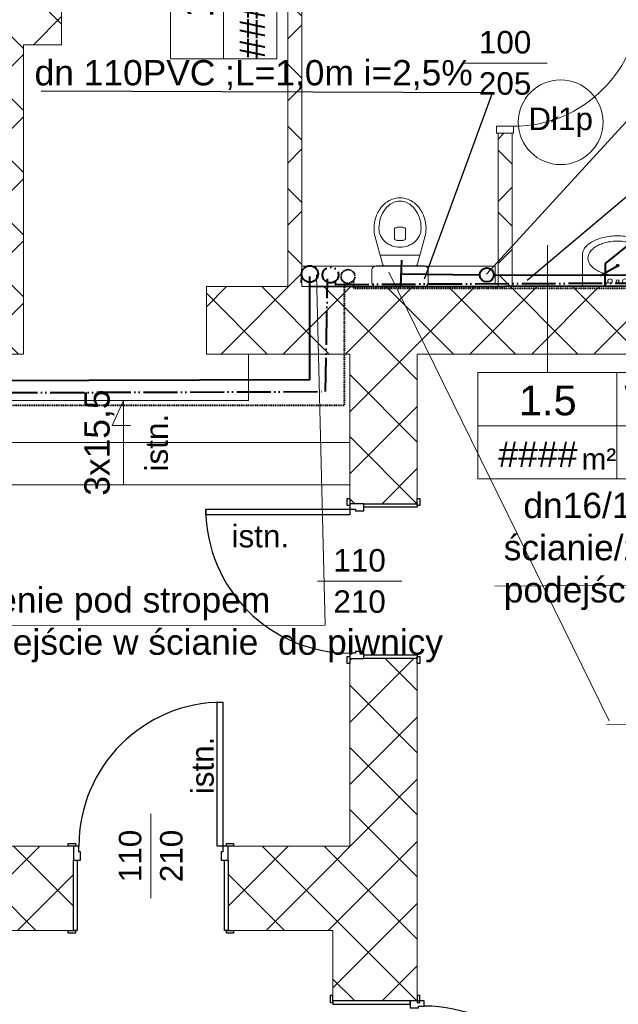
# Model space of a CAD drawing. Header units: millimetres. Extents: x 1385 to 11131, y 1971 to 6171.
# Tile 17 of 28: x 5144 to 5569, y 2702 to 3403. Entities that reach past the tile are written whole.
import ezdxf
from ezdxf.enums import TextEntityAlignment as Align

# ---------------------------------------------------------------- set-up
doc = ezdxf.new("R2010")
doc.units = ezdxf.units.MM
for name, pattern in [('ACAD_ISO05W100', [33, 24, -3, 0, -3, 0, -3]), ('HIDDEN', [0.125, 0.085, -0.04]), ('{ Half Dash }', [0])]:
    doc.linetypes.add(name, pattern=pattern)
doc.layers.add('A_niewidoczne', color=8, linetype='Continuous', lineweight=9, plot=False)
for name, color, linetype, lineweight in [('A_opisy', 81, 'Continuous', 13), ('A_sanitarka', 140, 'Continuous', 13), ('A_stolarka', 20, 'Continuous', 15), ('A_widokowe', 160, 'Continuous', 18), ('A_ściany istniejące hatch', 82, 'Continuous', 9), ('ciepła woda', 1, 'ACAD_ISO05W100', 40), ('cyrkulacja', 200, 'HIDDEN', 40), ('kanal saniat', 24, 'Continuous', 40), ('opis ks', 7, 'Continuous', 25), ('opis wody', 7, '{ Half Dash }', 15), ('sanitarka', 140, 'Continuous', 13), ('zimna woda', 160, 'Continuous', 40)]:
    doc.layers.add(name, color=color, linetype=linetype, lineweight=lineweight)
doc.layers.add('Drzwi Archicad', color=7, linetype='Continuous')
doc.layers.add('Konstrukcja - Ściany zew', color=7, linetype='Continuous')
doc.styles.get("Standard").update_dxf_attribs({"font": 'arial.ttf'})
doc.styles.add('STYL_AUTOMATYCZNY_2', font='arialbd.ttf')

# ---------------------------------------------------------------- blocks, each defined once
blk = doc.blocks.new('miska wc2')
at = {"layer": 'sanitarka'}
for p, q in [((0, 17), (0, -17)), ((0, 17), (0, -17)), ((11.85, 20), (2.85, 20)), ((11.85, 20), (2.85, 20)), ((14.7, -17), (14.7, 17)), ((14.7, -17), (14.7, 17)), ((16.11, 12.39), (36.08, 17.97)), ((16.11, 12.39), (36.08, 17.97)), ((22.3, 14.12), (22.3, -14.12)), ((14.7, 10.46), (14.7, -10.46)), ((14.7, 10.46), (14.7, -10.46)), ((32.75, -2), (32.75, 2)), ((34.65, 4), (40.35, 4)), ((42.25, 2), (42.25, -2)), ((40.35, -4), (34.65, -4)), ((36.08, -17.97), (16.11, -12.39)), ((36.08, -17.97), (16.11, -12.39)), ((2.85, -20), (11.85, -20)), ((2.85, -20), (11.85, -20))]:
    blk.add_line(p, q, dxfattribs=at)
at = {"layer": 'sanitarka', "extrusion": (0, 0, -1)}
for centre, major_axis, start_param, end_param in [((2.85, 17), (0, 3), -1.570796, 0), ((2.85, 17), (0, 3), -1.570796, 0), ((11.85, 17), (0, 3), 0, 1.570796), ((11.85, 17), (0, 3), 0, 1.570796), ((41.3, -10.01), (0, 28.51), -0.193886, 0), ((41.3, -10.01), (0, 28.51), -0.193886, 0), ((41.3, 1.91), (0, 13.09), -0.417686, 0), ((41.3, -10.01), (0, 28.51), 0, 0.321605), ((41.3, -10.01), (0, 28.51), 0, 0.321605), ((41.3, -12.92), (0, 27.92), 0, 0.294283), ((42.85, -5.11), (0, 23.34), 0.321605, 0.677386), ((42.85, -5.11), (0, 23.34), 0.321605, 0.677386), ((16.6, 10.46), (0, 2), -1.570796, -0.259108), ((16.6, 10.46), (0, 2), -1.570796, -0.259108), ((42.3, 0.39), (0, 14.98), -1.201895, -0.819867), ((41.69, 0.98), (0, 14.1), -0.819867, -0.417686), ((43.13, -6.57), (0, 21.29), 0.294283, 0.631691), ((45.92, -2.55), (0, 16.3), 0.631691, 1.055683), ((45.23, -1.99), (0, 19.34), 0.677386, 1.095246), ((45.23, -1.99), (0, 19.34), 0.677386, 1.095246), ((43.25, 0), (0, 16.05), -1.570796, -1.201895), ((34.65, 2), (0, 2), -1.570796, 0), ((40.35, 2), (0, 2), 0, 1.570796), ((50.21, 0), (0, 11.13), 1.055683, 1.570796), ((48.9, 0), (0, 15), 1.095246, 1.570796), ((48.9, 0), (0, 15), 1.095246, 1.570796), ((43.25, 0), (0, 16.05), -1.939697, -1.570796), ((42.3, -0.39), (0, 14.98), -2.321725, -1.939697), ((34.65, -2), (0, 2), 3.141593, 4.712389), ((40.35, -2), (0, 2), 1.570796, 3.141593), ((45.92, 2.55), (0, 16.3), 2.08591, 2.509902), ((45.23, 1.99), (0, 19.34), 2.046347, 2.464206), ((45.23, 1.99), (0, 19.34), 2.046347, 2.464206), ((50.21, 0), (0, 11.13), 1.570796, 2.08591), ((48.9, 0), (0, 15), 1.570796, 2.046347), ((48.9, 0), (0, 15), 1.570796, 2.046347), ((16.6, -10.46), (0, 2), -2.882484, -1.570796), ((16.6, -10.46), (0, 2), -2.882484, -1.570796), ((41.69, -0.98), (0, 14.1), -2.723906, -2.321725), ((41.3, -1.91), (0, 13.09), 3.141593, 3.559279), ((41.3, 12.92), (0, 27.92), 2.84731, 3.141593), ((43.13, 6.57), (0, 21.29), 2.509902, 2.84731), ((42.85, 5.11), (0, 23.34), 2.464206, 2.819987), ((42.85, 5.11), (0, 23.34), 2.464206, 2.819987), ((2.85, -17), (0, 3), 3.141593, 4.712389), ((2.85, -17), (0, 3), 3.141593, 4.712389), ((11.85, -17), (0, 3), 1.570796, 3.141593), ((11.85, -17), (0, 3), 1.570796, 3.141593), ((41.3, 10.01), (0, 28.51), 3.141593, 3.335479), ((41.3, 10.01), (0, 28.51), 3.141593, 3.335479), ((41.3, 10.01), (0, 28.51), 2.819987, 3.141593), ((41.3, 10.01), (0, 28.51), 2.819987, 3.141593)]:
    blk.add_ellipse(centre, major_axis=major_axis, ratio=0.95, start_param=start_param, end_param=end_param, dxfattribs=at)
blk = doc.blocks.new('UM35X50')
for points in [[(0, -36.97, 0.05476), (10.06, -35.86, 0.06858), (17.66, -33.04, 0.105627), (23.4, -28.17, 0.165778), (24.97, -23.56), (24.97, -0.92), (-24.97, -0.92), (-24.97, -23.56, 0.165778), (-23.4, -28.17, 0.105627), (-17.66, -33.04, 0.06858), (-10.06, -35.86, 0.05476)], [(0, -8.94, 0.029376), (-4.26, -9.19, 0.029473), (-8.44, -9.93, 0.03605), (-11.75, -10.98, 0.036147), (-14.87, -12.5, 0.053162), (-17.67, -14.54, 0.06086), (-19.66, -16.84, 0.070181), (-20.69, -18.98, 0.077896), (-21.03, -21.09, 0.077896), (-20.69, -23.2, 0.070181), (-19.66, -25.33, 0.06086), (-17.67, -27.63, 0.053162), (-14.87, -29.68, 0.036147), (-11.75, -31.19, 0.03605), (-8.44, -32.24, 0.029473), (-4.26, -32.99, 0.029376), (0, -33.24, 0.029376), (4.26, -32.99, 0.029473), (8.45, -32.24, 0.03605), (11.76, -31.19, 0.036147), (14.87, -29.68, 0.053162), (17.68, -27.63, 0.06086), (19.67, -25.33, 0.070181), (20.7, -23.2, 0.077896), (21.03, -21.09, 0.077896), (20.7, -18.98, 0.070181), (19.67, -16.84, 0.06086), (17.68, -14.54, 0.053162), (14.87, -12.5, 0.036147), (11.76, -10.98, 0.03605), (8.45, -9.93, 0.029473), (4.26, -9.19, 0.029376)]]:
    blk.add_lwpolyline(points, format="xyb", close=True)
for centre, radius in [((-5.34, -4.75), 1.63), ((0, -4.75), 1.05), ((5.23, -4.75), 1.63), ((0, -15.91), 1.05)]:
    blk.add_circle(centre, radius)
blk = doc.blocks.new('Drzwi metalowe 27_36')
at = {"layer": 'Drzwi Archicad', "color": 7, "linetype": 'Continuous', "lineweight": 25}
for p, q in [((472, 0), (472, 1024)), ((472, 1024), (512, 1024)), ((512, 1024), (512, 0)), ((-587, 0), (-587, 19)), ((-587, 19), (-537, 19)), ((-537, 0), (-587, 0)), ((-512, 0), (-550, 0)), ((-550, 0), (-550, -100)), ((-537, 19), (-537, 0)), ((-512, -40), (-512, 0)), ((512, 0), (472, 0)), ((550, 0), (512, 0)), ((512, 0), (512, -40)), ((537, 19), (587, 19)), ((537, 0), (537, 19)), ((587, 0), (537, 0)), ((550, -100), (550, 0)), ((587, 19), (587, 0)), ((-500, -40), (-512, -40)), ((-500, -100), (-500, -40)), ((512, -40), (500, -40)), ((500, -40), (500, -100)), ((-550, -600), (-550, -100)), ((-550, -100), (-525, -100)), ((-550, -100), (-500, -100)), ((-525, -100), (-525, -600)), ((500, -100), (550, -100)), ((525, -600), (525, -100)), ((525, -100), (550, -100)), ((550, -100), (550, -600)), ((-587, -619), (-587, -600)), ((-587, -600), (-537, -600)), ((-537, -619), (-587, -619)), ((-525, -600), (-550, -600)), ((-537, -600), (-537, -619)), ((550, -600), (525, -600)), ((537, -600), (587, -600)), ((537, -619), (537, -600)), ((587, -619), (537, -619)), ((587, -600), (587, -619))]:
    blk.add_line(p, q, dxfattribs=at)
blk.add_arc((512, 0), 1024, 90, 180, dxfattribs=at)
blk = doc.blocks.new('Drzwi metalowe 27_3')
at = {"layer": 'Drzwi Archicad', "color": 7, "linetype": 'Continuous', "lineweight": 25}
for p, q in [((472, 0), (472, 1024)), ((472, 1024), (512, 1024)), ((512, 1024), (512, 0)), ((-587, 0), (-587, 19)), ((-587, 19), (-537, 19)), ((-537, 0), (-587, 0)), ((-512, 0), (-550, 0)), ((-550, 0), (-550, -100)), ((-537, 19), (-537, 0)), ((-512, -40), (-512, 0)), ((512, 0), (472, 0)), ((550, 0), (512, 0)), ((512, 0), (512, -40)), ((537, 19), (587, 19)), ((537, 0), (537, 19)), ((587, 0), (537, 0)), ((550, -100), (550, 0)), ((587, 19), (587, 0)), ((-500, -40), (-512, -40)), ((-500, -100), (-500, -40)), ((512, -40), (500, -40)), ((500, -40), (500, -100)), ((-550, -480), (-550, -100)), ((-550, -100), (-525, -100)), ((-550, -100), (-500, -100)), ((-525, -100), (-525, -480)), ((500, -100), (550, -100)), ((525, -480), (525, -100)), ((525, -100), (550, -100)), ((550, -100), (550, -480)), ((-587, -499), (-587, -480)), ((-587, -480), (-537, -480)), ((-525, -480), (-550, -480)), ((-537, -480), (-537, -499)), ((550, -480), (525, -480)), ((537, -480), (587, -480)), ((537, -499), (537, -480)), ((587, -480), (587, -499)), ((-537, -499), (-587, -499)), ((587, -499), (537, -499))]:
    blk.add_line(p, q, dxfattribs=at)
blk.add_arc((512, 0), 1024, 90, 180, dxfattribs=at)
blk = doc.blocks.new('Drzwi metalowe 27_7')
at = {"layer": 'Drzwi Archicad', "color": 7, "linetype": 'Continuous', "lineweight": 25}
for p, q in [((472, 0), (472, 1024)), ((472, 1024), (512, 1024)), ((512, 1024), (512, 0)), ((-512, 0), (-550, 0)), ((-550, 0), (-550, -100)), ((-512, -40), (-512, 0)), ((512, 0), (472, 0)), ((550, 0), (512, 0)), ((512, 0), (512, -40)), ((550, -100), (550, 0)), ((-537, -31), (-587, -31)), ((-587, -31), (-587, -50)), ((-587, -50), (-537, -50)), ((-537, -50), (-537, -31)), ((-500, -40), (-512, -40)), ((-500, -100), (-500, -40)), ((512, -40), (500, -40)), ((500, -40), (500, -100)), ((587, -31), (537, -31)), ((537, -31), (537, -50)), ((537, -50), (587, -50)), ((587, -50), (587, -31)), ((-525, -100), (-550, -100)), ((-550, -100), (-550, -650)), ((-550, -100), (-500, -100)), ((-525, -650), (-525, -100)), ((500, -100), (550, -100)), ((550, -100), (525, -100)), ((525, -100), (525, -650)), ((550, -650), (550, -100)), ((-537, -650), (-587, -650)), ((-587, -650), (-587, -669)), ((-587, -669), (-537, -669)), ((-550, -650), (-525, -650)), ((-537, -669), (-537, -650)), ((525, -650), (550, -650)), ((587, -650), (537, -650)), ((537, -650), (537, -669)), ((537, -669), (587, -669)), ((587, -669), (587, -650))]:
    blk.add_line(p, q, dxfattribs=at)
blk.add_arc((512, 0), 1024, 90, 180, dxfattribs=at)
blk = doc.blocks.new('*U115')
blk.add_line((63.81, 50), (63.81, 0))
for points in [[(177.93, 25), (-1.61, 25), (-1.61, 50), (177.93, 50)], [(63.81, 0), (-1.61, 0), (-1.61, 50), (63.81, 50)], [(-1.61, 0), (177.93, 0), (177.93, 25), (-1.61, 25)]]:
    blk.add_lwpolyline(points, close=True)
at = {"insert": (47.18, 14.33), "char_height": 10, "attachment_point": 1}
blk.add_mtext_dynamic_manual_height_columns('m²', width=64.8418, gutter_width=75, heights=[0], dxfattribs=at)
blk.add_attdef('NR', text='', height=14).set_placement((31.28, 36.87), align=Align.MIDDLE_CENTER)
for tag, p in [('NAZWA_POM.', (67.28, 36.87)), ('WYKOŃCZENIE', (68.18, 11.5))]:
    blk.add_attdef(tag, text='', height=14).set_placement(p, align=Align.MIDDLE_LEFT)
blk.add_attdef('POW', text='', height=14).set_placement((41.48, 11.5), align=Align.MIDDLE_RIGHT)
blk = doc.blocks.new('*U119')
blk.add_line((63.81, 50), (63.81, 0))
for points in [[(164.95, 25), (-1.61, 25), (-1.61, 50), (164.95, 50)], [(63.81, 0), (-1.61, 0), (-1.61, 50), (63.81, 50)], [(-1.61, 0), (164.95, 0), (164.95, 25), (-1.61, 25)]]:
    blk.add_lwpolyline(points, close=True)
at = {"insert": (47.18, 14.33), "char_height": 10, "attachment_point": 1}
blk.add_mtext_dynamic_manual_height_columns('m²', width=64.8418, gutter_width=75, heights=[0], dxfattribs=at)
blk.add_attdef('NR', text='', height=14).set_placement((31.28, 36.87), align=Align.MIDDLE_CENTER)
for tag, p in [('NAZWA_POM.', (67.28, 36.87)), ('WYKOŃCZENIE', (68.18, 11.5))]:
    blk.add_attdef(tag, text='', height=14).set_placement(p, align=Align.MIDDLE_LEFT)
blk.add_attdef('POW', text='', height=14).set_placement((41.48, 11.5), align=Align.MIDDLE_RIGHT)

msp = doc.modelspace()

# ---------------------------------------------------------------- hatches: boundary and pattern name
at = {"layer": 'A_ściany istniejące hatch', "lineweight": 13, "true_color": 0x000000}
h = msp.add_hatch(dxfattribs=at)
h.set_pattern_fill('NET', color=18, scale=250, angle=45)
h.set_pattern_definition([(45, (36659.013, -155.404), (-22.097087, 22.097087), []), (135, (36659.013, -155.404), (-22.097087, -22.097087), [])])
h.paths.add_polyline_path([(4672.382, 5000.92), (4714.382, 5000.92), (4714.382, 4738.92), (4924.382, 4738.92), (4924.382, 4696.92), (4672.382, 4696.92)], flags=16)
h.paths.add_polyline_path([(5266.384, 4724.92), (5266.384, 4664.92), (5146.382, 4664.92), (5146.382, 4504.92), (5086.382, 4504.92), (5086.382, 4696.92), (5044.382, 4696.92), (5044.382, 4738.92), (5048.382, 4738.92), (5048.382, 5397.92), (4714.382, 5397.92), (4714.382, 5351.92), (4672.382, 5351.92), (4672.382, 5441.92), (5130.382, 5441.92), (5130.382, 5397.92), (5092.382, 5397.92), (5092.382, 4724.92)], flags=17)
h.paths.add_polyline_path([(5870.382, 4724.92), (6012.382, 4724.92), (6012.382, 4786.92), (6056.382, 4786.92), (6056.382, 4501.92), (5996.382, 4501.92), (5996.382, 4664.92), (5870.382, 4664.92)], flags=17)
h.paths.add_polyline_path([(5913.382, 3844.92), (5996.382, 3844.92), (5996.382, 3959.92), (6056.382, 3959.92), (6056.382, 3786.92), (5996.382, 3786.92), (5996.382, 3819.92), (5913.382, 3819.92)], flags=17)
h.paths.add_polyline_path([(5556.382, 4414.92), (5586.382, 4414.92), (5586.382, 4384.92), (5556.382, 4384.92)], flags=17)
h.paths.add_polyline_path([(5556.382, 4120.92), (5586.382, 4120.92), (5586.382, 4150.92), (5556.382, 4150.92)], flags=17)
h.paths.add_polyline_path([(5068.382, 2574.92), (5128.382, 2574.92), (5128.382, 2414.92), (5366.382, 2414.92), (5366.382, 2594.92), (5426.382, 2594.92), (5426.382, 2414.92), (5996.382, 2414.92), (5996.382, 2564.92), (6056.382, 2564.92), (6056.382, 2354.92), (5068.382, 2354.92)])
h.paths.add_polyline_path([(2586.382, 5724.92), (2799.382, 5724.92), (2799.382, 5818.954), (2824.382, 5818.954), (2824.382, 5699.92), (2586.382, 5699.92)], flags=17)
h.paths.add_polyline_path([(3219.382, 5699.265), (3254.382, 5699.265), (3254.382, 5818.954), (3219.382, 5818.954)], flags=17)
h.paths.add_polyline_path([(3509.382, 3874.92), (3579.382, 3874.92), (3579.382, 3814.92), (3509.382, 3814.92)], flags=17)
h.paths.add_polyline_path([(3919.382, 3874.92), (3989.382, 3874.92), (3989.382, 3814.92), (3919.382, 3814.92)], flags=17)
h.paths.add_polyline_path([(4360.382, 3874.92), (4428.382, 3874.92), (4428.382, 3814.92), (4360.382, 3814.92)], flags=17)
h.paths.add_polyline_path([(4563.382, 3874.92), (4644.382, 3874.92), (4644.382, 3814.92), (4563.382, 3814.92)], flags=17)
h.paths.add_polyline_path([(5146.382, 4374.92), (5086.382, 4374.92), (5086.382, 4298.92), (5146.382, 4298.92)], flags=17)
h.paths.add_polyline_path([(4714.382, 5221.92), (4672.382, 5221.92), (4672.382, 5130.92), (4714.382, 5130.92)], flags=16)
h.paths.add_polyline_path([(5260.382, 5441.92), (5394.382, 5441.92), (5394.382, 5397.92), (5260.382, 5397.92)], flags=17)
h.paths.add_polyline_path([(6012.382, 5121.92), (6056.382, 5121.92), (6056.382, 5196.92), (6012.382, 5196.92)], flags=17)
h.paths.add_polyline_path([(6012.382, 4916.92), (6056.382, 4916.92), (6056.382, 4991.92), (6012.382, 4991.92)], flags=17)
h.paths.add_polyline_path([(5996.382, 4295.92), (6056.382, 4295.92), (6056.382, 4371.92), (5996.382, 4371.92)], flags=17)
h.paths.add_polyline_path([(5996.382, 4089.92), (6056.382, 4089.92), (6056.382, 4165.92), (5996.382, 4165.92)], flags=17)
h.paths.add_polyline_path([(5996.382, 3581.92), (6056.382, 3581.92), (6056.382, 3656.92), (5996.382, 3656.92)], flags=17)
h.paths.add_polyline_path([(5996.382, 3376.92), (6056.382, 3376.92), (6056.382, 3451.92), (5996.382, 3451.92)], flags=17)
h.paths.add_polyline_path([(5996.382, 2904.92), (6056.382, 2904.92), (6056.382, 2974.92), (5996.382, 2974.92)], flags=17)
h.paths.add_polyline_path([(6056.382, 2699.92), (5996.382, 2699.92), (5996.382, 2769.92), (6056.382, 2769.92)], flags=17)
h.paths.add_polyline_path([(4771.382, 2814.92), (4841.382, 2814.92), (4841.382, 2754.92), (4771.382, 2754.92)], flags=17)
h.paths.add_polyline_path([(4566.382, 2754.92), (4636.382, 2754.92), (4636.382, 2814.92), (4566.382, 2814.92)], flags=17)
h.paths.add_polyline_path([(4361.382, 2814.92), (4431.382, 2814.92), (4431.382, 2754.92), (4361.382, 2754.92)], flags=17)
h.paths.add_polyline_path([(4104.382, 2754.92), (4226.382, 2754.92), (4226.382, 2814.92), (4104.382, 2814.92)], flags=17)
h.paths.add_polyline_path([(3899.382, 2814.92), (3969.382, 2814.92), (3969.382, 2754.92), (3899.382, 2754.92)], flags=17)
h.paths.add_polyline_path([(3694.382, 2754.92), (3764.382, 2754.92), (3764.382, 2814.92), (3694.382, 2814.92)], flags=17)
h.paths.add_polyline_path([(3489.382, 2814.92), (3559.382, 2814.92), (3559.382, 2754.92), (3489.382, 2754.92)], flags=17)
h.paths.add_polyline_path([(5378.382, 2814.92), (5291.882, 2814.92), (5291.897, 2754.92), (5366.382, 2754.92), (5366.382, 2704.92), (5426.382, 2704.92), (5426.382, 2948.42), (5378.382, 2948.42)], flags=17)
h.paths.add_polyline_path([(5181.882, 2814.92), (5181.897, 2754.92), (5128.382, 2754.92), (5128.382, 2714.92), (5068.382, 2714.92), (5068.382, 2754.92), (4976.382, 2754.92), (4976.382, 2814.92)], flags=17)
h.paths.add_polyline_path([(3194.382, 2708.92), (3254.382, 2708.92), (3254.382, 2754.92), (3354.382, 2754.92), (3354.382, 2814.92), (3194.382, 2814.92)], flags=17)
h.paths.add_polyline_path([(4984.382, 3874.92), (5086.382, 3874.92), (5086.382, 4168.92), (5146.382, 4168.92), (5146.382, 3844.92), (5163.382, 3844.92), (5163.382, 3819.92), (5146.382, 3819.92), (5146.382, 3464.92), (5173.382, 3464.92), (5173.382, 3384.92), (5146.382, 3384.92), (5146.382, 3164.92), (4970.882, 3164.92), (4970.882, 3212.92), (5106.382, 3212.92), (5106.382, 3814.92), (4984.382, 3814.92)], flags=17)
h.paths.add_polyline_path([(4779.382, 3874.92), (4849.382, 3874.92), (4849.382, 3814.92), (4816.382, 3814.92), (4816.382, 3648.92), (4784.382, 3648.92), (4784.382, 3814.92), (4779.382, 3814.92)], flags=17)
h.paths.add_polyline_path([(4537.382, 3212.92), (4784.382, 3212.92), (4784.382, 3362.92), (4816.382, 3362.92), (4816.382, 3212.92), (4860.882, 3212.92), (4860.882, 3164.92), (4537.382, 3164.92)], flags=17)
h.paths.add_polyline_path([(3548.382, 3212.92), (3548.382, 3164.92), (3788.382, 3164.92), (3788.382, 3212.92), (3784.382, 3212.92), (3784.382, 3304.92), (3756.382, 3304.92), (3756.382, 3212.92)], flags=17)
h.paths.add_polyline_path([(3194.382, 3905.92), (3254.382, 3905.92), (3254.382, 3874.92), (3374.382, 3874.92), (3374.382, 3814.92), (3234.382, 3814.92), (3234.382, 3212.92), (3438.382, 3212.92), (3438.382, 3164.92), (3194.382, 3164.92)], flags=17)
h.paths.add_polyline_path([(3254.382, 4202.335), (3194.382, 4202.335), (3194.382, 4045.92), (3254.382, 4045.92)], flags=17)
h.paths.add_polyline_path([(3254.382, 4416.893), (3194.382, 4416.893), (3194.382, 4337.335), (3254.382, 4337.335)], flags=17)
h.paths.add_polyline_path([(3254.382, 4631.92), (3194.382, 4631.92), (3194.382, 4551.893), (3254.382, 4551.893)], flags=17)
h.paths.add_polyline_path([(3254.382, 4951.92), (3194.382, 4951.92), (3194.382, 4766.92), (3254.382, 4766.92)], flags=17)
h.paths.add_polyline_path([(3254.382, 5156.92), (3194.382, 5156.92), (3194.382, 5086.92), (3254.382, 5086.92)], flags=17)
h.paths.add_polyline_path([(3254.382, 5371.92), (3194.382, 5371.92), (3194.382, 5291.92), (3254.382, 5291.92)], flags=17)
h.paths.add_polyline_path([(2204.382, 5097.036), (2144.382, 5097.036), (2144.382, 5167.016), (2204.382, 5167.016), (2204.382, 5168.92), (2664.382, 5168.92), (2664.382, 5158.92), (2633.282, 5158.92), (2633.282, 5082.92), (2618.282, 5082.92), (2618.282, 5158.92), (2362.382, 5158.92), (2362.382, 5143.916), (2355.382, 5143.916), (2355.382, 5158.92), (2204.382, 5158.92)])
h.paths.add_polyline_path([(2204.382, 5041.92), (2204.382, 5048.92), (2355.382, 5048.92), (2355.382, 5053.916), (2362.382, 5053.916), (2362.382, 5031.438), (2355.382, 5031.438), (2355.382, 5041.92)], flags=17)
h.paths.add_polyline_path([(2144.382, 4962.036), (2204.382, 4962.036), (2204.382, 4931.92), (2355.382, 4931.92), (2355.382, 4941.438), (2362.382, 4941.438), (2362.382, 4931.92), (2618.282, 4931.92), (2618.282, 4987.92), (2633.282, 4987.92), (2633.282, 4931.92), (2661.382, 4931.92), (2661.382, 4916.92), (2204.382, 4916.92), (2204.382, 4891.556), (2144.382, 4891.556)])
h.paths.add_polyline_path([(2144.382, 4761.556), (2204.382, 4761.556), (2204.382, 4716.92), (2796.382, 4716.92), (2796.382, 4734.185), (2844.382, 4734.185), (2844.382, 4404.919), (2796.382, 4404.919), (2796.382, 4676.92), (2204.382, 4676.92), (2204.382, 4599.048), (2144.382, 4599.048)])
h.paths.add_polyline_path([(2144.382, 4259.068), (2204.382, 4259.068), (2204.382, 4236.92), (2796.382, 4236.92), (2796.382, 4294.919), (2844.382, 4294.919), (2844.382, 3897.919), (2796.382, 3897.919), (2796.382, 4211.92), (2204.382, 4211.92), (2204.382, 4188.852), (2144.382, 4188.852)])
h.paths.add_polyline_path([(2144.382, 3844.721), (2204.382, 3844.721), (2204.382, 3774.92), (2796.382, 3774.92), (2796.382, 3787.919), (2844.382, 3787.919), (2844.382, 3729.28), (2796.382, 3729.28), (2796.382, 3731.92), (2204.382, 3731.92), (2204.382, 3679.721), (2144.382, 3679.721)])
h.paths.add_polyline_path([(2144.382, 3544.721), (2204.382, 3544.721), (2204.382, 3490.139), (2263.382, 3490.139), (2263.382, 3631.837), (2272.746, 3631.837), (2272.746, 3625.837), (2269.382, 3625.837), (2269.382, 3490.139), (2366.382, 3490.139), (2366.382, 3625.837), (2361.746, 3625.837), (2361.746, 3631.837), (2376.927, 3631.837), (2376.927, 3625.837), (2372.382, 3625.837), (2372.382, 3490.139), (2469.382, 3490.139), (2469.382, 3625.837), (2465.927, 3625.837), (2465.927, 3631.837), (2475.382, 3631.837), (2475.382, 3596.837), (2479.554, 3596.837), (2479.554, 3590.837), (2475.382, 3590.837), (2475.382, 3490.139), (2643.382, 3490.139), (2643.382, 3590.837), (2568.554, 3590.837), (2568.554, 3596.837), (2649.382, 3596.837), (2649.382, 3490.139), (2796.382, 3490.139), (2796.382, 3619.28), (2844.382, 3619.28), (2844.382, 3472.426), (2796.382, 3472.426), (2796.382, 3475.139), (2649.382, 3475.139), (2649.382, 3432.839), (2643.382, 3432.839), (2643.382, 3475.139), (2204.382, 3475.139), (2144.382, 3475.139)])
h.paths.add_polyline_path([(2144.382, 4394.068), (2204.382, 4394.068), (2204.382, 4464.048), (2144.382, 4464.048)])
h.paths.add_polyline_path([(2144.382, 3979.721), (2204.382, 3979.721), (2204.382, 4053.852), (2144.382, 4053.852)], flags=17)
h.paths.add_polyline_path([(2144.382, 3270.159), (2204.382, 3270.159), (2204.382, 3340.139), (2144.382, 3340.139)], flags=17)
h.paths.add_polyline_path([(2144.382, 3065.179), (2144.382, 3135.159), (2204.382, 3135.159), (2204.382, 3125.159), (2251.382, 3125.159), (2251.382, 3296.139), (2262.593, 3296.139), (2262.593, 3290.139), (2257.382, 3290.139), (2257.382, 3125.159), (2356.382, 3125.159), (2356.382, 3290.139), (2351.593, 3290.139), (2351.593, 3296.139), (2366.894, 3296.139), (2366.894, 3290.139), (2362.382, 3290.139), (2362.382, 3125.159), (2459.382, 3125.159), (2459.382, 3290.139), (2455.894, 3290.139), (2455.894, 3296.139), (2469.927, 3296.139), (2469.927, 3290.139), (2465.382, 3290.139), (2465.382, 3125.159), (2562.382, 3125.159), (2562.382, 3290.139), (2558.927, 3290.139), (2558.927, 3296.139), (2562.382, 3296.139), (2562.382, 3340.139), (2643.382, 3340.139), (2643.382, 3343.839), (2649.382, 3343.839), (2649.382, 3329.812), (2643.382, 3329.812), (2643.382, 3334.139), (2568.382, 3334.139), (2568.382, 3125.159), (2643.382, 3125.159), (2643.382, 3240.812), (2649.382, 3240.812), (2649.382, 3125.159), (2796.382, 3125.159), (2796.382, 3362.426), (2844.382, 3362.426), (2844.382, 2928.62), (2796.382, 2928.62), (2796.382, 3110.159), (2649.382, 3110.159), (2649.382, 3012.65), (2643.382, 3012.65), (2643.382, 3110.159), (2568.382, 3110.159), (2568.382, 2917.32), (2643.382, 2917.32), (2643.382, 2923.65), (2649.382, 2923.65), (2649.382, 2907.62), (2643.382, 2907.62), (2643.382, 2911.32), (2562.382, 2911.32), (2562.382, 2984.92), (2558.927, 2984.92), (2558.927, 2990.92), (2562.382, 2990.92), (2562.382, 3110.159), (2465.382, 3110.159), (2465.382, 2990.92), (2469.927, 2990.92), (2469.927, 2984.92), (2455.894, 2984.92), (2455.894, 2990.92), (2459.382, 2990.92), (2459.382, 3110.159), (2362.382, 3110.159), (2362.382, 2990.92), (2366.894, 2990.92), (2366.894, 2984.92), (2351.593, 2984.92), (2351.593, 2990.92), (2356.382, 2990.92), (2356.382, 3110.159), (2257.382, 3110.159), (2257.382, 2990.92), (2262.593, 2990.92), (2262.593, 2984.92), (2251.382, 2984.92), (2251.382, 3110.159), (2204.382, 3110.159), (2204.382, 3065.179)])
h.paths.add_polyline_path([(2264.382, 2673.92), (2204.382, 2673.92), (2204.382, 2754.92), (2144.382, 2754.92), (2144.382, 2930.179), (2204.382, 2930.179), (2204.382, 2814.92), (2643.382, 2814.92), (2643.382, 2818.62), (2649.382, 2818.62), (2649.382, 2814.92), (2796.382, 2814.92), (2796.382, 2818.62), (2844.382, 2818.62), (2844.382, 2763.92), (2819.382, 2763.92), (2819.382, 2774.92), (2649.382, 2774.92), (2649.382, 2770.179), (2643.382, 2770.179), (2643.382, 2774.92), (2459.382, 2774.92), (2459.382, 2734.666), (2434.382, 2734.666), (2434.382, 2774.92), (2264.382, 2774.92)])
h.paths.add_polyline_path([(2264.382, 2424.92), (2264.382, 2463.92), (2204.382, 2463.92), (2204.382, 2364.92), (3254.382, 2364.92), (3254.382, 2568.92), (3194.382, 2568.92), (3194.382, 2424.92)])
edge = h.paths.add_edge_path()
edge.add_line((5524.382, 5441.92), (5524.382, 5397.92))
edge.add_line((5524.382, 5397.92), (5562.382, 5397.92))
edge.add_line((5562.382, 5397.92), (5562.382, 5247.92))
edge.add_line((5562.382, 5247.92), (5589.382, 5247.92))
edge.add_line((5589.382, 5247.92), (5589.382, 5397.92))
edge.add_line((5589.382, 5397.92), (6012.382, 5397.92))
edge.add_line((6012.382, 5397.92), (6012.382, 5326.92))
edge.add_line((6012.382, 5326.92), (6056.382, 5326.92))
edge.add_line((6056.382, 5326.92), (6056.382, 5441.92))
edge.add_line((6056.382, 5441.92), (5524.382, 5441.92))
edge.add_line((2189.382, 5818.954), (2224.382, 5818.954))
edge.add_line((2224.382, 5818.954), (2224.382, 5724.92))
edge.add_line((2224.382, 5724.92), (2406.382, 5724.92))
edge.add_line((2406.382, 5724.92), (2406.382, 5699.92))
edge.add_line((2406.382, 5699.92), (2189.382, 5699.92))
edge.add_line((2189.382, 5699.92), (2189.382, 5818.954))
edge.add_line((3784.382, 3414.92), (3756.382, 3414.92))
edge.add_line((3756.382, 3414.92), (3756.382, 3699.92))
edge.add_line((3756.382, 3699.92), (3784.382, 3699.92))
edge.add_line((3784.382, 3699.92), (3784.382, 3619.939))
edge.add_line((3784.382, 3619.939), (3784.382, 3528.311))
edge.add_line((3784.382, 3528.311), (3784.382, 3424.92))
edge.add_line((3784.382, 3424.92), (3784.382, 3414.92))
edge.add_line((3094.382, 5696.92), (3254.382, 5696.92))
edge.add_line((3254.382, 5696.92), (3254.382, 5506.92))
edge.add_line((3254.382, 5506.92), (3194.382, 5506.92))
edge.add_line((3194.382, 5506.92), (3194.382, 5636.92))
edge.add_line((3194.382, 5636.92), (3094.382, 5636.92))
edge.add_line((3094.382, 5636.92), (3094.382, 5696.92))
edge.add_line((2586.382, 5696.92), (2944.382, 5696.92))
edge.add_line((2944.382, 5696.92), (2944.382, 5636.92))
edge.add_line((2944.382, 5636.92), (2844.382, 5636.92))
edge.add_line((2844.382, 5636.92), (2844.382, 4844.185))
edge.add_line((2844.382, 4844.185), (2796.382, 4844.185))
edge.add_line((2796.382, 4844.185), (2796.382, 4916.92))
edge.add_line((2796.382, 4916.92), (2756.382, 4916.92))
edge.add_line((2756.382, 4916.92), (2756.382, 4931.92))
edge.add_line((2756.382, 4931.92), (2796.382, 4931.92))
edge.add_line((2796.382, 4931.92), (2796.382, 5636.92))
edge.add_line((2796.382, 5636.92), (2586.382, 5636.92))
edge.add_line((2586.382, 5636.92), (2586.382, 5696.92))
edge.add_line((2434.382, 2634.666), (2459.382, 2634.666))
edge.add_line((2459.382, 2634.666), (2459.382, 2599.92))
edge.add_line((2459.382, 2599.92), (2819.382, 2599.92))
edge.add_line((2819.382, 2599.92), (2819.382, 2665.952))
edge.add_line((2819.382, 2665.952), (2844.382, 2665.952))
edge.add_line((2844.382, 2665.952), (2844.382, 2594.92))
edge.add_line((2844.382, 2594.92), (2514.382, 2594.92))
edge.add_line((2514.382, 2594.92), (2514.382, 2574.92))
edge.add_line((2514.382, 2574.92), (2434.382, 2574.92))
edge.add_line((2434.382, 2574.92), (2434.382, 2634.666))
h.paths.add_polyline_path([(4214.382, 3699.92), (4174.382, 3699.92), (4174.382, 3212.92), (3898.382, 3212.92), (3898.382, 3164.92), (4427.382, 3164.92), (4427.382, 3212.92), (4214.382, 3212.92)], flags=17)
h.paths.add_polyline_path([(4174.382, 3799.92), (4214.382, 3799.92), (4214.382, 3814.92), (4225.382, 3814.92), (4225.382, 3874.92), (4124.382, 3874.92), (4124.382, 3814.92), (4174.382, 3814.92)], flags=17)
h.paths.add_polyline_path([(5695.382, 4664.92), (5441.384, 4664.92), (5441.384, 4724.92), (5562.382, 4724.92), (5562.382, 4797.92), (5589.382, 4797.92), (5589.382, 4724.92), (5695.382, 4724.92)], flags=17)
h.paths.add_polyline_path([(5483.878, 3421.92), (5493.878, 3421.92), (5493.878, 3436.92), (5483.878, 3436.92)], flags=17)
h.paths.add_polyline_path([(5573.878, 3593.92), (5588.878, 3593.92), (5588.878, 3819.92), (5629.382, 3819.92), (5629.382, 3844.92), (5273.382, 3844.92), (5273.382, 3819.92), (5334.382, 3819.92), (5334.382, 3593.92), (5352.382, 3593.92), (5352.382, 3603.92), (5344.382, 3603.92), (5344.382, 3819.92), (5483.878, 3819.92), (5483.878, 3603.92), (5437.382, 3603.92), (5437.382, 3593.92), (5498.878, 3593.92), (5498.878, 3603.92), (5493.878, 3603.92), (5493.878, 3819.92), (5578.878, 3819.92), (5578.878, 3603.92), (5573.878, 3603.92)], flags=17)
h.paths.add_polyline_path([(5344.382, 3436.92), (5334.382, 3436.92), (5334.382, 3212.92), (5276.382, 3212.92), (5276.382, 3164.92), (5378.382, 3164.92), (5378.382, 3058.42), (5426.382, 3058.42), (5426.382, 3164.92), (5996.382, 3164.92), (5996.382, 3109.92), (6056.382, 3109.92), (6056.382, 3246.92), (5996.382, 3246.92), (5996.382, 3212.92), (5493.878, 3212.92), (5493.878, 3321.92), (5483.878, 3321.92), (5483.878, 3212.92), (5344.382, 3212.92)], flags=17)
h.paths.add_polyline_path([(2144.382, 5506.996), (2204.382, 5506.996), (2204.382, 5636.92), (2406.382, 5636.92), (2406.382, 5696.92), (2144.382, 5696.92)])
h.paths.add_polyline_path([(2204.382, 5371.996), (2144.382, 5371.996), (2144.382, 5302.016), (2204.382, 5302.016)])

# ---------------------------------------------------------------- linework, layer by layer
at = {"layer": 'A_niewidoczne', "color": 18, "lineweight": 13, "true_color": 0x000000}
for p, q in [((5415.382, 3003.42), (5355.382, 3003.42)), ((5236.882, 2837.92), (5236.882, 2777.92))]:
    msp.add_line(p, q, dxfattribs=at)
at = {"layer": 'A_opisy', "color": 18, "lineweight": 13, "true_color": 0x000000}
msp.add_line((5519.001, 3151.767), (5519.001, 3242.289), dxfattribs=at)
msp.add_lwpolyline([(5217.382, 3071.92), (5217.382, 3131.92), (5209.319, 3114.14), (5222.468, 3114.14)], dxfattribs=at)
at = {"layer": 'A_stolarka', "color": 18, "lineweight": 13, "true_color": 0x000000}
msp.add_line((5458.878, 3371.92), (5518.878, 3371.92), dxfattribs=at)
msp.add_lwpolyline([(5494.878, 3326.92), (5482.878, 3326.92), (5482.878, 3321.92), (5494.878, 3321.92)], close=True, dxfattribs=at)
msp.add_circle((5528.403, 3329.814), 30.13, dxfattribs=at)
msp.add_arc((5494.878, 3416.92), 90, 270, 0, dxfattribs=at)
at = {"layer": 'A_widokowe', "color": 18, "lineweight": 13, "true_color": 0x000000}
for p, q in [((5306.382, 3131.92), (5306.382, 3164.92)), ((5306.382, 3131.92), (5116.382, 3131.92)), ((5378.382, 3101.92), (5086.382, 3101.92)), ((5378.382, 3071.92), (5056.382, 3071.92))]:
    msp.add_line(p, q, dxfattribs=at)
at = {"layer": 'ciepła woda'}
for points in [[(4167.764, 3298.115), (4169.358, 3134.562), (5361.238, 3138.185), (5362.482, 3218.333)], [(5367.978, 3216.667), (5367.978, 3214.482), (5781.938, 3216.309), (5781.938, 3227.431), (5770.731, 3232.659)]]:
    msp.add_lwpolyline(points, dxfattribs=at)
msp.add_circle((5364.694, 3221.17), 5.665, dxfattribs=at)
at = {"layer": 'cyrkulacja'}
for points in [[(5374.29, 3216.207), (5374.29, 3128.237), (4165.108, 3128.237), (4165.108, 3299.711)], [(5381.117, 3217.009), (5381.117, 3211.687), (5753.052, 3211.687), (5753.052, 3213.808)]]:
    msp.add_lwpolyline(points, dxfattribs=at)
msp.add_circle((5377.098, 3220.097), 4.883, dxfattribs=at)
at = {"layer": 'kanal saniat'}
for points in [[(5414.185, 3221.862), (5470.325, 3221.173)], [(5569.202, 3227.685), (5556.519, 3220.659)], [(5776.684, 3220.558), (5480.453, 3220.951)]]:
    msp.add_lwpolyline(points, dxfattribs=at)
msp.add_circle((5475.836, 3221.173), 5.007, dxfattribs=at)
at = {"layer": 'Konstrukcja - Ściany zew', "color": 18, "linetype": 'Continuous', "lineweight": 13, "true_color": 0x000000}
for p, q in [((5173.382, 3384.92), (5173.382, 3464.92)), ((5334.382, 3212.92), (5334.382, 3436.92)), ((5344.382, 3212.92), (5344.382, 3436.92)), ((5146.382, 3164.92), (5146.382, 3384.92)), ((5146.382, 3384.92), (5173.382, 3384.92)), ((5483.878, 3321.92), (5483.878, 3212.92)), ((5493.878, 3321.92), (5483.878, 3321.92)), ((5493.878, 3212.92), (5493.878, 3321.92)), ((5276.382, 3212.92), (5276.382, 3164.92)), ((5334.382, 3212.92), (5276.382, 3212.92)), ((5483.878, 3212.92), (5344.382, 3212.92)), ((5643.878, 3212.92), (5493.878, 3212.92)), ((4970.882, 3164.92), (5146.382, 3164.92)), ((5276.382, 3164.92), (5378.382, 3164.92)), ((5378.382, 3058.42), (5378.382, 3164.92)), ((5426.382, 3164.92), (5996.382, 3164.92)), ((5426.382, 3058.42), (5426.382, 3164.92)), ((5378.382, 3058.42), (5426.382, 3058.42)), ((5378.382, 2948.42), (5378.382, 2814.92)), ((5378.382, 2948.42), (5426.382, 2948.42)), ((5426.382, 2704.92), (5426.382, 2948.42)), ((5181.882, 2814.92), (4976.382, 2814.92)), ((5181.882, 2814.92), (5181.882, 2754.92)), ((5291.882, 2814.92), (5378.382, 2814.92)), ((5291.882, 2814.92), (5291.882, 2754.92)), ((5128.382, 2754.92), (5181.882, 2754.92)), ((5181.897, 2754.92), (5178.197, 2754.92)), ((5291.882, 2754.92), (5366.382, 2754.92)), ((5291.897, 2754.92), (5295.597, 2754.92)), ((5366.382, 2704.92), (5366.382, 2754.92)), ((5366.382, 2704.92), (5426.382, 2704.92))]:
    msp.add_line(p, q, dxfattribs=at)
at = {"layer": 'opis ks'}
for p, q in [((5475.579, 3221.666), (5744.158, 3514.701)), ((5158.78, 3352.02), (5480.888, 3350.859)), ((5431.613, 3218.528), (5480.027, 3350.751)), ((5504.536, 3217.486), (5652.403, 3342.077))]:
    msp.add_line(p, q, dxfattribs=at)
at = {"layer": 'opis wody'}
for p, q in [((5406.284, 3223.217), (5562.866, 2903.988)), ((5354.728, 3221.157), (5360.811, 2972.047)), ((5481.671, 2999.778), (5886.564, 3002.462)), ((5360.811, 2972.047), (4837.285, 2971.474)), ((5561.14, 2901.448), (5966.033, 2904.131))]:
    msp.add_line(p, q, dxfattribs=at)
msp.add_lwpolyline([(5343.669, 3215.457), (5344.213, 3227.399), (5481.814, 3227.399), (5481.814, 3214.372)], dxfattribs=at)
at = {"layer": 'zimna woda'}
for points in [[(5559.999, 3213.12), (5560.401, 3229.325), (5580.979, 3245.866)], [(5772.966, 3235.913), (5765.668, 3228.511), (5765.498, 3213.453), (5349.883, 3212.7)], [(5415.139, 3231.702), (5414.549, 3212.685)], [(4170.651, 3143.156), (5349.974, 3146.699), (5349.974, 3220.055)]]:
    msp.add_lwpolyline(points, dxfattribs=at)
msp.add_circle((5349.987, 3221.879), 5.87, dxfattribs=at)

# ---------------------------------------------------------------- block references
at = {"layer": 'A_opisy', "color": 18, "lineweight": 13, "true_color": 0x000000}
ref = msp.add_blockref('*U115', (5326.427, 3377.212), dxfattribs=dict(at, xscale=1.512, yscale=1.512, zscale=1.512, rotation=90))
ref.add_attrib('NR', '1.4', dxfattribs={"layer": '0', "height": 21.168, "rotation": 90}).set_placement((5270.674, 3424.502), align=Align.MIDDLE_CENTER)
ref.add_attrib('NAZWA_POM.', 'KORYTARZ', dxfattribs={"layer": '0', "height": 21.168, "rotation": 90}).set_placement((5270.674, 3478.938), align=Align.MIDDLE_LEFT)
ref.add_attrib('POW.', '#####', dxfattribs={"layer": '0', "height": 18.144, "rotation": 90}).set_placement((5309.035, 3445.629), align=Align.MIDDLE_RIGHT)
ref.add_attrib('WYKOŃCZENIE', 'Gres (istn.)', dxfattribs={"layer": '0', "height": 21.168, "rotation": 90}).set_placement((5309.043, 3480.298), align=Align.MIDDLE_LEFT)
ref = msp.add_blockref('*U119', (5471.974, 3076.167), dxfattribs=dict(at, xscale=1.512, yscale=1.512, zscale=1.512))
ref.add_attrib('NR', '1.5', dxfattribs={"layer": '0', "height": 21.168}).set_placement((5519.264, 3131.92), align=Align.MIDDLE_CENTER)
ref.add_attrib('NAZWA_POM.', 'WC PERS.', dxfattribs={"layer": '0', "height": 21.168}).set_placement((5573.7, 3131.92), align=Align.MIDDLE_LEFT)
ref.add_attrib('POW.', '####', dxfattribs={"layer": '0', "height": 18.144}).set_placement((5540.392, 3093.559), align=Align.MIDDLE_RIGHT)
ref.add_attrib('WYKOŃCZENIE', 'Gres', dxfattribs={"layer": '0', "height": 21.168}).set_placement((5575.06, 3093.551), align=Align.MIDDLE_LEFT)
at = {"layer": 'A_sanitarka', "color": 18, "lineweight": 13, "true_color": 0x000000, "rotation": 89.99999999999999}
msp.add_blockref('miska wc2', (5414.13, 3212.92), dxfattribs=at)
at = {"layer": 'A_sanitarka', "color": 18, "lineweight": 13, "true_color": 0x000000, "xscale": -1, "rotation": 180}
msp.add_blockref('UM35X50', (5568.878, 3212), dxfattribs=at)
at = {"layer": 'Drzwi Archicad', "color": 18, "linetype": 'Continuous', "lineweight": 13, "true_color": 0x000000, "xscale": 0.1, "yscale": 0.1, "zscale": 100}
for name, p, rotation in [('Drzwi metalowe 27_3', (5378.382, 3003.42), 90), ('Drzwi metalowe 27_7', (5431.382, 2649.92), 270)]:
    msp.add_blockref(name, p, dxfattribs=dict(at, rotation=rotation))
msp.add_blockref('Drzwi metalowe 27_36', (5236.882, 2814.92), dxfattribs=at)

# ---------------------------------------------------------------- texts
at = {"layer": 'A_niewidoczne', "color": 18, "lineweight": 13, "true_color": 0x000000, "insert": (5385.382, 3003.42), "char_height": 16, "attachment_point": 5}
msp.add_mtext('\\pxsm1.1;110\\P210', dxfattribs=at)
at = {"layer": 'A_niewidoczne', "color": 18, "lineweight": 13, "true_color": 0x000000, "insert": (5236.882, 2807.92), "char_height": 16, "attachment_point": 5, "rotation": 90}
msp.add_mtext('\\pxsm1.1;110\\P210', dxfattribs=at)
at = {"layer": 'A_opisy', "color": 18, "lineweight": 13, "true_color": 0x000000, "insert": (5200.234, 3101.92), "char_height": 18, "attachment_point": 5, "rotation": 90}
msp.add_mtext_dynamic_manual_height_columns('\\pxqc;3x15,5', width=100.2553, gutter_width=12.5, heights=[74.599], dxfattribs=at)
at = {"layer": 'A_opisy', "color": 18, "lineweight": 13, "true_color": 0x000000, "insert": (5241.087, 3101.92), "char_height": 16, "attachment_point": 5, "rotation": 90}
msp.add_mtext('\\pxsm1.1;istn.', dxfattribs=at)
at = {"layer": 'A_stolarka', "color": 18, "lineweight": 13, "true_color": 0x000000, "char_height": 16, "attachment_point": 5}
for s, insert in [('\\pxsm1.1;100\\P205', (5488.878, 3371.92)), ('\\pxsm1.1;istn.', (5314.81, 3035.289))]:
    msp.add_mtext(s, dxfattribs=dict(at, insert=insert))
at = {"layer": 'A_stolarka', "color": 18, "lineweight": 13, "true_color": 0x000000, "insert": (5528.403, 3329.814), "char_height": 16, "attachment_point": 5, "style": 'STYL_AUTOMATYCZNY_2'}
msp.add_mtext('\\A1;{\\fArial|b0|i0|c238|p34;Dł1p}', dxfattribs=at)
at = {"layer": 'A_stolarka', "color": 18, "lineweight": 13, "true_color": 0x000000, "insert": (5273.667, 2872.307), "char_height": 16, "attachment_point": 5, "rotation": 90}
msp.add_mtext('\\pxsm1.1;istn.', dxfattribs=at)
at = {"layer": 'opis ks', "color": 18, "lineweight": 13, "true_color": 0x000000, "insert": (4923.655, 3374.028), "char_height": 18, "attachment_point": 1}
msp.add_mtext_dynamic_manual_height_columns('                                 dn 110PVC ;L=1,0m i=2,5% ', width=647.38946, gutter_width=12.5, heights=[172.153], dxfattribs=at)
at = {"layer": 'opis wody', "color": 18, "lineweight": 13, "true_color": 0x000000, "char_height": 18, "attachment_point": 1}
for s, width, heights, insert in [('  dn16/16-w posadzce i ścianie/zawory odcinające na podejściach pod baterie ', 346.51181, [172.153], (5487.915, 3066.26)), ('dn 40/26/16-prowadzenie pod stropem\\Pw obudowie i izolacji/zejście w ścianie  do piwnicy', 569.96667, [137.045], (4891.328, 2999.044))]:
    msp.add_mtext_dynamic_manual_height_columns(s, width=width, gutter_width=12.5, heights=heights, dxfattribs=dict(at, insert=insert))

doc.saveas('drawing.dxf')
